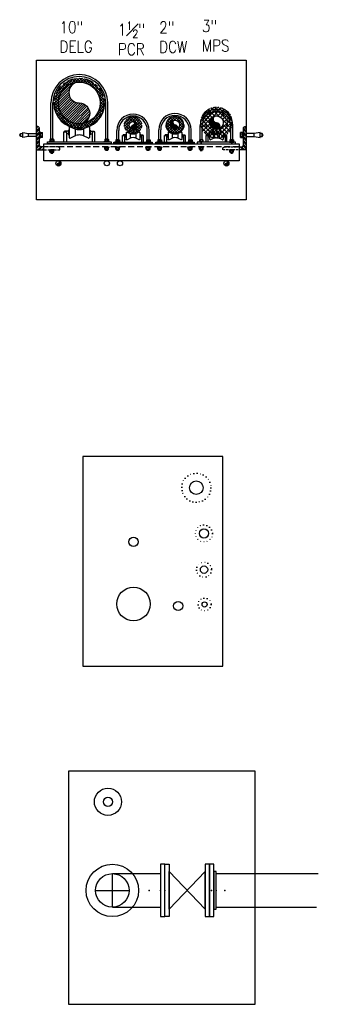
# Model space of a CAD drawing. Header units: inches. Extents: x 422 to 5092, y -346 to 887.
# Tile 2 of 12: x 422 to 499, y 409 to 662. Entities that reach past the tile are written whole.
import ezdxf

# ---------------------------------------------------------------- set-up
doc = ezdxf.new("R2010")
doc.units = ezdxf.units.IN
doc.header["$LTSCALE"] = 48
doc.header["$MEASUREMENT"] = 0
for name, pattern in [('DOY01.233700-H6-3-3 Vlt (After 95% submttl)$0$COLDW', [0.5625, 0.1875, -0.0625, 0.0625, -0.0625, 0.1875]), ('DOY01.233700-H6-3-3 Vlt (After 95% submttl)$0$DOTT1', [0.015625, 0, -0.015625]), ('DOY01.233700-H6-3-3 Vlt (After 95% submttl)$0$HIDDEN16', [0.023438, 0.015625, -0.007812]), ('DOY01.233700-H6-3-3 Vlt (After 95% submttl)$0$HIDDEN8', [0.046875, 0.03125, -0.015625])]:
    doc.linetypes.add(name, pattern=pattern)
for name, color, linetype in [('DOY01.233700-H6-3-3 Vlt (After 95% submttl)$0$INSULATION', 253, 'DOY01.233700-H6-3-3 Vlt (After 95% submttl)$0$DOTT1'), ('DOY01.233700-H6-3-3 Vlt (After 95% submttl)$0$mu-exst-text', 253, 'Continuous'), ('DOY01.233700-H6-3-3 Vlt (After 95% submttl)$0$MU-HDDN', 253, 'DOY01.233700-H6-3-3 Vlt (After 95% submttl)$0$HIDDEN16'), ('DOY01.233700-H6-3-3 Vlt (After 95% submttl)$0$MU-NEW-PIPE', 253, 'Continuous'), ('DOY01.233700-H6-3-3 Vlt (After 95% submttl)$0$MU-PIPE', 253, 'Continuous'), ('DOY01.233700-H6-3-3 Vlt (After 95% submttl)$0$MU-SPPT-PIPE', 253, 'Continuous'), ('DOY01.233700-H6-3-3 Vlt (After 95% submttl)$0$MU-UTIL', 253, 'Continuous'), ('DOY01.233700-H6-3-3 Vlt (After 95% submttl)$0$new pipe', 253, 'Continuous')]:
    doc.layers.add(name, color=color, linetype=linetype)
doc.styles.add('DOY01.233700-H6-3-3 Vlt (After 95% submttl)$0$Standard', font='romans.shx', dxfattribs={"width": 0.85})

# ---------------------------------------------------------------- blocks, each defined once
blk = doc.blocks.new('DOY01.233700-H6-3-3 Vlt (After 95% submttl)$0$4_6 pipe roll')
for p, q in [((-1.75, 2.92), (-1.75, 1.2)), ((-1.59, 3.04), (-0.75, 2.67)), ((-0.73, 2.63), (-0.73, 1.49)), ((0.73, 2.63), (0.73, 1.49)), ((1.59, 3.04), (0.75, 2.67)), ((1.75, 2.92), (1.75, 1.2)), ((-2.69, 2.15), (-2.22, 2.15)), ((-2.69, 0.47), (-2.69, 2.15)), ((-1.88, 2.3), (-2.55, 2.3)), ((-2.55, 2.19), (-2.55, 2.3)), ((-2.22, 2.15), (-2.22, 0.47)), ((-1.88, 1.83), (-2.22, 1.83)), ((-1.88, 2.44), (-1.88, 1.68)), ((-1.75, 2.49), (-1.83, 2.49)), ((-1.75, 1.64), (-1.83, 1.64)), ((-1.59, 1.08), (-0.75, 1.45)), ((1.59, 1.08), (0.75, 1.45)), ((1.75, 2.49), (1.83, 2.49)), ((1.75, 1.64), (1.83, 1.64)), ((1.88, 2.44), (1.88, 1.68)), ((1.88, 2.3), (2.55, 2.3)), ((1.88, 1.83), (2.22, 1.83)), ((2.22, 2.15), (2.22, 0.47)), ((2.69, 2.15), (2.22, 2.15)), ((2.55, 2.19), (2.55, 2.3)), ((2.69, 0.47), (2.69, 2.15))]:
    blk.add_line(p, q)
at = {"flags": 128}
blk.add_lwpolyline([(-4.94, 0.47), (-4.94, 0), (4.94, 0), (4.94, 0.47)], close=True, dxfattribs=at)
for centre, radius, start, end in [((-1.62, 2.92), 0.123, 75.2456, 180), ((-0.77, 2.63), 0.0411, 0, 65.3795), ((0.77, 2.63), 0.0411, 114.6205, 180), ((1.62, 2.92), 0.123, 0, 104.7544), ((-1.83, 2.44), 0.0411, 90, 180), ((-1.83, 1.68), 0.0411, 180, 270), ((-1.62, 1.2), 0.123, 180, 284.7544), ((-0.77, 1.49), 0.0411, 294.6205, 360), ((0.77, 1.49), 0.0411, 180, 245.3795), ((1.62, 1.2), 0.123, 255.2456, 0), ((1.83, 2.44), 0.0411, 0, 90), ((1.83, 1.68), 0.0411, 270, 0)]:
    blk.add_arc(centre, radius, start, end)
blk.add_ellipse((0, 2.65), major_axis=(-0.725, 0), ratio=0.213035, start_param=0, end_param=3.141593)
at = {"extrusion": (0, 0, -1)}
blk.add_ellipse((0, 1.47), major_axis=(-0.725, 0), ratio=0.213035, start_param=0, end_param=3.141593, dxfattribs=at)
at = {"color": 8}
for p in [(-3.94, 0.23), (3.94, 0.23)]:
    blk.add_point(p, dxfattribs=at)
blk = doc.blocks.new('DOY01.233700-H6-3-3 Vlt (After 95% submttl)$0$a_nut')
for p, q in [((0, 0.87), (0, -0.87)), ((0.78, 0.87), (0, 0.87)), ((0.78, 0.43), (0, 0.43)), ((0.88, -0.77), (0.88, 0.77)), ((0.78, -0.43), (0, -0.43)), ((0.78, -0.87), (0, -0.87))]:
    blk.add_line(p, q)
for centre, start, end in [((0.78, 0.77), 0, 90), ((0.78, 0.53), 270, 0), ((0.78, 0.34), 0, 90), ((0.78, -0.34), 270, 0), ((0.78, -0.53), 0, 90), ((0.78, -0.77), 270, 0)]:
    blk.add_arc(centre, 0.0938, start, end)
blk = doc.blocks.new('DOY01.233700-H6-3-3 Vlt (After 95% submttl)$0$a_wash')
blk.add_lwpolyline([(-0.177, -1), (0, -1), (0, 1), (-0.177, 1)], close=True)
blk = doc.blocks.new('DOY01.233700-H6-3-3 Vlt (After 95% submttl)$0$a_head')
for p, q in [((-0.69, 0.77), (-0.69, -0.77)), ((-0.59, 0.87), (0, 0.87)), ((-0.59, 0.43), (0, 0.43)), ((0, 0.87), (0, -0.87)), ((-0.59, -0.43), (0, -0.43)), ((0, -0.87), (-0.59, -0.87))]:
    blk.add_line(p, q)
for centre, start, end in [((-0.59, 0.77), 90, 180), ((-0.59, 0.53), 180, 270), ((-0.59, 0.34), 90, 180), ((-0.59, -0.34), 180, 270), ((-0.59, -0.53), 90, 180), ((-0.59, -0.77), 180, 270)]:
    blk.add_arc(centre, 0.0938, start, end)
blk = doc.blocks.new('DOY01.233700-H6-3-3 Vlt (After 95% submttl)$0$l4x4x1-2hddn')
h = blk.add_hatch()
h.set_pattern_fill('STEEL', color=253, scale=4, style=0)
h.set_pattern_definition([(45, (-63.09926, -231.9893), (-0.3535534, 0.3535534), []), (45, (-63.09926, -231.7393), (-0.3535534, 0.3535534), [])])
edge = h.paths.add_edge_path()
edge.add_line((1.25, 0), (1.25, 0.5))
edge.add_line((1.25, 0.5), (0.88, 0.5))
edge.add_arc((0.88, 0.88), 0.375, 180, 270, ccw=False)
edge.add_line((0.5, 0.88), (0.5, 3.75))
edge.add_arc((0.25, 3.75), 0.25, 0, 90)
edge.add_line((0.25, 4), (0, 4))
edge.add_line((0, 4), (0, 0))
edge.add_line((0, 0), (1.25, 0))
at = {"color": 11}
blk.add_lwpolyline([(1.25, 0.5), (0.88, 0.5, -0.414214), (0.5, 0.88), (0.5, 3.75, 0.414214), (0.25, 4), (0, 4), (0, 0), (1.25, 0)], format="xyb", dxfattribs=at)
at = {"color": 14, "linetype": 'DOY01.233700-H6-3-3 Vlt (After 95% submttl)$0$HIDDEN8', "ltscale": 0.25}
blk.add_lwpolyline([(1.37, 0), (4, 0), (4, 0.25, 0.414214), (3.75, 0.5), (1.37, 0.5)], format="xyb", dxfattribs=at)
blk = doc.blocks.new('DOY01.233700-H6-3-3 Vlt (After 95% submttl)$0$8blndflg')
blk.add_lwpolyline([(1.125, 6.75), (0, 6.75), (0, -6.75), (1.125, -6.75)], close=True)
at = {"color": 252}
for p in [(0, 0), (1.125, 0)]:
    blk.add_point(p, dxfattribs=at)
blk = doc.blocks.new('DOY01.233700-H6-3-3 Vlt (After 95% submttl)$0$8gate')
for points in [[(1.125, -6.75), (0, -6.75), (0, 6.75), (1.125, 6.75)], [(10.375, -6.75), (11.5, -6.75), (11.5, 6.75), (10.375, 6.75)], [(10.375, -4.84375), (10.375, 4.84375), (1.125, -4.84375), (1.125, 4.84375)]]:
    blk.add_lwpolyline(points, close=True)
for p in [(-4, 0), (0, 0), (11.5, 0), (15.5, 0)]:
    blk.add_point(p)
blk = doc.blocks.new('DOY01.233700-H6-3-3 Vlt (After 95% submttl)$0$8slonflg')
for points in [[(1.75, 6.75), (0.625, 6.75), (0.625, -6.75), (1.75, -6.75)], [(0, -4.84375), (0.625, -4.84375), (0.625, 4.84375), (0, 4.84375)]]:
    blk.add_lwpolyline(points, close=True)
at = {"color": 252}
for p in [(0, 0), (0, 0), (1.25, 0), (1.25, 0)]:
    blk.add_point(p, dxfattribs=at)
blk.add_point((1.75, 0))
blk = doc.blocks.new('DOY01.233700-H6-3-3 Vlt (After 95% submttl)')
at = {"layer": 'DOY01.233700-H6-3-3 Vlt (After 95% submttl)$0$MU-NEW-PIPE'}
h = blk.add_hatch(dxfattribs=at)
h.set_pattern_fill('ANSI37', color=253, scale=6, style=0)
h.set_pattern_definition([(45, (3835.0211, 635.1223), (-0.53033009, 0.53033009), []), (135, (3835.0211, 635.1223), (-0.53033009, -0.53033009), [])])
edge = h.paths.add_edge_path(flags=16)
edge.add_arc((472.79651194, 635.93016504), 1.75, 0, 360)
edge = h.paths.add_edge_path()
edge.add_arc((472.79651194, 635.93016504), 4, 0, 360)
h = blk.add_hatch(dxfattribs=at)
h.set_pattern_fill('ANSI37', color=253, scale=4, style=0)
h.set_pattern_definition([(135, (-2911.8553, 646.8499), (0.35355339, 0.35355339), []), (45, (-2911.8553, 646.8499), (0.35355339, -0.35355339), [])])
edge = h.paths.add_edge_path()
edge.add_arc((451.32794525, 635.26644572), 2.2, 180, 540, ccw=False)
edge = h.paths.add_edge_path(flags=16)
edge.add_arc((451.32794525, 635.26644572), 0.95, 180, 540, ccw=False)
h = blk.add_hatch(dxfattribs=at)
h.set_pattern_fill('_USER', color=252, scale=0.079167, angle=45, style=0, pattern_type=0)
h.set_pattern_definition([(135, (-2911.70439, 644.771805), (0.0559792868, 0.0559792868), [])])
edge = h.paths.add_edge_path()
edge.add_arc((451.32794525, 635.26644572), 0.95, 270, 450, ccw=False)
edge.add_arc((451.32794525, 634.79144572), 0.475, 90, 270, ccw=False)
edge.add_arc((451.32794525, 635.74144572), 0.475, 270.0000000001, 449.9999999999)
h = blk.add_hatch(dxfattribs=at)
h.set_pattern_fill('_USER', color=252, scale=0.145833, angle=45, style=0, pattern_type=0)
h.set_pattern_definition([(45, (3835.02107, 635.1223), (-0.103119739, 0.103119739), [])])
edge = h.paths.add_edge_path()
edge.add_arc((472.79651194, 635.93016504), 1.75, 90, 270)
edge.add_arc((472.79651194, 635.05516504), 0.875, 270, 450)
edge.add_arc((472.79651194, 636.80516504), 0.875, 90, 270, ccw=False)
h = blk.add_hatch(dxfattribs=at)
h.set_pattern_fill('_USER', color=251, scale=0.054792, angle=45, style=0, pattern_type=0)
h.set_pattern_definition([(135, (968.932684, 174.787043), (0.038743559, 0.038743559), [])])
edge = h.paths.add_edge_path()
edge.add_arc((432.11790811, 625.44938361), 0.6575, 270, 450, ccw=False)
edge.add_arc((432.11790811, 625.12063361), 0.32875, 90, 270, ccw=False)
edge.add_arc((432.11790811, 625.77813361), 0.32875, 270, 450)
h = blk.add_hatch(dxfattribs=at)
h.set_pattern_fill('_USER', color=251, scale=0.054792, angle=45, style=0, pattern_type=0)
h.set_pattern_definition([(135, (1012.162403, 174.789245), (0.038743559, 0.038743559), [])])
edge = h.paths.add_edge_path()
edge.add_arc((475.34762659, 625.45158575), 0.6575, 270, 450, ccw=False)
edge.add_arc((475.34762659, 625.12283575), 0.32875, 90, 270, ccw=False)
edge.add_arc((475.34762659, 625.78033575), 0.32875, 270, 450)
at = {"layer": 'DOY01.233700-H6-3-3 Vlt (After 95% submttl)$0$MU-PIPE'}
h = blk.add_hatch(dxfattribs=at)
h.set_pattern_fill('ANSI37', color=253, scale=4, style=0)
h.set_pattern_definition([(45, (-979.163, 0), (-0.35355339, 0.35355339), []), (135, (-979.163, 0), (-0.35355339, -0.35355339), [])])
edge = h.paths.add_edge_path(flags=16)
edge.add_arc((437.50128292, 640.98287905), 5.375, 0, 360)
edge = h.paths.add_edge_path()
edge.add_arc((437.50128292, 640.98287905), 6.375, 0, 360)
h = blk.add_hatch(dxfattribs=at)
h.set_pattern_fill('_USER', color=252, scale=0.447917, angle=45, style=0, pattern_type=0)
h.set_pattern_definition([(45, (-979.163, 0), (-0.31672491, 0.31672491), [])])
edge = h.paths.add_edge_path()
edge.add_arc((437.50128292, 640.98287905), 5.375, 90, 270)
edge.add_arc((437.50128292, 638.29537905), 2.6875, 270, 450)
edge.add_arc((437.50128292, 643.67037905), 2.6875, 90, 270, ccw=False)
h = blk.add_hatch(dxfattribs=at)
h.set_pattern_fill('ANSI37', color=253, scale=4, style=0)
h.set_pattern_definition([(45, (-60.44824, 177.8088), (-0.3535534, 0.3535534), []), (135, (-60.44824, 177.8088), (-0.3535534, -0.3535534), [])])
edge = h.paths.add_edge_path()
edge.add_arc((462.12987917, 635.39017016), 2.1875, 0, 360)
edge = h.paths.add_edge_path(flags=16)
edge.add_arc((462.12987917, 635.39017016), 1.1875, 0, 360)
h = blk.add_hatch(dxfattribs=at)
h.set_pattern_fill('_USER', color=252, scale=0.098958, angle=45, style=0, pattern_type=0)
h.set_pattern_definition([(45, (-60.44824, 177.80878), (-0.069974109, 0.069974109), [])])
edge = h.paths.add_edge_path()
edge.add_arc((462.12987917, 635.39017016), 1.1875, 90, 270)
edge.add_arc((462.12987917, 634.79642016), 0.59375, 270, 450)
edge.add_arc((462.12987917, 635.98392016), 0.59375, 90, 270, ccw=False)
at = {"color": 254}
for p, q in [((430.18878292, 631.64075577), (430.18878292, 640.98287905)), ((430.68878292, 631.64075577), (430.68878292, 640.98287905)), ((444.31378292, 631.64075577), (444.31378292, 640.98287905)), ((444.81378292, 631.64075577), (444.81378292, 640.98287905))]:
    blk.add_line(p, q, dxfattribs=at)
for p, q in [((447.14548233, 631.53530155), (447.14548233, 633.94139003)), ((447.64488089, 631.53530155), (447.64488089, 633.94139003)), ((455.01100962, 631.53530155), (455.01100962, 633.94139003)), ((455.51040818, 631.53530155), (455.51040818, 633.94139003)), ((457.94741625, 631.53530155), (457.94741625, 634.09965596)), ((458.44681481, 631.53530155), (458.44681481, 634.09965596)), ((465.81294354, 631.53530155), (465.81294354, 634.09965596)), ((466.3123421, 631.53530155), (466.3123421, 634.09965596)), ((468.61463796, 631.53530155), (468.61463796, 635.15038688)), ((469.11403652, 631.53530155), (469.11403652, 635.15038688)), ((476.48016525, 631.53530155), (476.48016525, 635.15038688)), ((476.97956381, 631.53530155), (476.97956381, 635.15038688)), ((422.35504477, 632.37094199), (422.35504477, 633.12094199)), ((430.99845192, 631.14931596), (429.87516094, 631.14931596)), ((429.87516094, 631.14931596), (429.87516094, 631.01676763)), ((429.87516094, 631.01676763), (430.99845192, 631.01676763)), ((429.95040716, 631.5881015), (429.95040716, 631.14931596)), ((429.95040716, 631.14931596), (430.92320569, 631.14931596)), ((430.87055143, 631.64075577), (430.00306143, 631.64075577)), ((430.15598368, 631.64075577), (430.71762917, 631.64075577)), ((430.1936068, 631.5881015), (430.1936068, 631.14931596)), ((430.68000606, 631.5881015), (430.68000606, 631.14931596)), ((430.92320569, 631.5881015), (430.92320569, 631.14931596)), ((430.99845192, 631.01676763), (430.99845192, 631.14931596)), ((443.99673215, 631.02536021), (443.99673215, 631.15790855)), ((443.99673215, 631.14931596), (445.12002313, 631.14931596)), ((445.12002313, 631.02536021), (443.99673215, 631.02536021)), ((444.07197838, 631.5881015), (444.07197838, 631.14931596)), ((445.04477691, 631.14931596), (444.07197838, 631.14931596)), ((444.12463264, 631.64075577), (444.99212264, 631.64075577)), ((444.83920039, 631.64075577), (444.2775549, 631.64075577)), ((444.31517801, 631.5881015), (444.31517801, 631.14931596)), ((444.80157727, 631.5881015), (444.80157727, 631.14931596)), ((445.04477691, 631.5881015), (445.04477691, 631.14931596)), ((445.12002313, 631.15790855), (445.12002313, 631.02536021)), ((446.83353612, 631.04386175), (447.9568271, 631.04386175)), ((446.83353612, 630.91131341), (446.83353612, 631.04386175)), ((446.90878234, 631.48264729), (446.90878234, 631.04386175)), ((447.88158087, 631.04386175), (446.90878234, 631.04386175)), ((446.96143661, 631.53530155), (447.82892661, 631.53530155)), ((447.67600435, 631.53530155), (447.11435886, 631.53530155)), ((447.15198198, 631.48264729), (447.15198198, 631.04386175)), ((447.63838124, 631.48264729), (447.63838124, 631.04386175)), ((447.88158087, 631.48264729), (447.88158087, 631.04386175)), ((447.9568271, 631.04386175), (447.9568271, 630.91131341)), ((455.82235439, 631.04386175), (454.69906341, 631.04386175)), ((454.69906341, 631.04386175), (454.69906341, 630.91131341)), ((455.82235439, 630.91131341), (455.82235439, 631.04386175)), ((457.63547004, 631.04386175), (458.75876102, 631.04386175)), ((457.63547004, 630.91131341), (457.63547004, 631.04386175)), ((457.71071627, 631.48264729), (457.71071627, 631.04386175)), ((458.68351479, 631.04386175), (457.71071627, 631.04386175)), ((457.76337053, 631.53530155), (458.63086053, 631.53530155)), ((458.47793827, 631.53530155), (457.91629278, 631.53530155)), ((457.9539159, 631.48264729), (457.9539159, 631.04386175)), ((458.44031516, 631.48264729), (458.44031516, 631.04386175)), ((458.68351479, 631.48264729), (458.68351479, 631.04386175)), ((458.75876102, 631.04386175), (458.75876102, 630.91131341)), ((466.62428831, 631.04386175), (465.50099733, 631.04386175)), ((465.50099733, 631.04386175), (465.50099733, 630.91131341)), ((466.62428831, 630.91131341), (466.62428831, 631.04386175)), ((468.30269175, 631.04386175), (469.42598273, 631.04386175)), ((468.30269175, 630.91131341), (468.30269175, 631.04386175)), ((469.42598273, 631.04386175), (469.42598273, 630.91131341)), ((477.29151002, 631.04386175), (476.16821904, 631.04386175)), ((476.16821904, 631.04386175), (476.16821904, 630.91131341)), ((476.24346526, 631.48264729), (476.24346526, 631.04386175)), ((476.24346526, 631.04386175), (477.21626379, 631.04386175)), ((477.16360953, 631.53530155), (476.29611953, 631.53530155)), ((476.44904178, 631.53530155), (477.01068727, 631.53530155)), ((476.4866649, 631.48264729), (476.4866649, 631.04386175)), ((476.97306416, 631.48264729), (476.97306416, 631.04386175)), ((477.21626379, 631.48264729), (477.21626379, 631.04386175)), ((477.29151002, 630.91131341), (477.29151002, 631.04386175)), ((484.60504477, 632.37094199), (484.60504477, 633.12094199)), ((447.9568271, 630.91131341), (446.83353612, 630.91131341)), ((454.69906341, 630.91131341), (455.82235439, 630.91131341)), ((458.75876102, 630.91131341), (457.63547004, 630.91131341)), ((465.50099733, 630.91131341), (466.62428831, 630.91131341)), ((469.42598273, 630.91131341), (468.30269175, 630.91131341)), ((476.16821904, 630.91131341), (477.29151002, 630.91131341)), ((438.45395837, 550.02440639), (438.45395837, 496.02440639)), ((474.45395837, 496.02440639), (474.45395837, 550.02440639)), ((438.45395837, 496.02440639), (474.45395837, 496.02440639))]:
    blk.add_line(p, q)
at = {"color": 12, "linetype": 'DOY01.233700-H6-3-3 Vlt (After 95% submttl)$0$HIDDEN8'}
blk.add_line((478.60504477, 629.65525851), (428.35504477, 629.65525851), dxfattribs=at)
for points in [[(422.91754477, 632.37094199), (422.35504477, 632.37094199), (422.16754477, 632.74594199), (422.35504477, 633.12094199), (422.91754477, 633.12094199)], [(424.41754477, 632.37094199), (422.94033314, 632.11046972), (422.94033314, 633.38141426), (424.41754477, 633.12094199)], [(482.54254477, 632.37094199), (484.0197564, 632.11046972), (484.0197564, 633.38141426), (482.54254477, 633.12094199)], [(484.04254477, 632.37094199), (484.60504477, 632.37094199), (484.79254477, 632.74594199), (484.60504477, 633.12094199), (484.04254477, 633.12094199)]]:
    blk.add_lwpolyline(points)
for points in [[(426.48004477, 632.37094199), (424.41754477, 632.37094199), (424.41754477, 633.12094199), (426.48004477, 633.12094199)], [(480.48004477, 632.37094199), (482.54254477, 632.37094199), (482.54254477, 633.12094199), (480.48004477, 633.12094199)], [(438.45395837, 496.02440639), (474.45395837, 496.02440639), (474.45395837, 550.02440639), (438.45395837, 550.02440639)]]:
    blk.add_lwpolyline(points, close=True)
at = {"color": 11}
blk.add_lwpolyline([(478.60504477, 626.11525851), (428.35504477, 626.11525851), (428.35504477, 630.44425851), (478.60504477, 630.44425851)], close=True, dxfattribs=at)
for centre, radius in [((451.45395837, 528.02440639), 1.1875), ((451.45395837, 512.02440639), 4.3125), ((462.95395837, 511.52440639), 1.1875)]:
    blk.add_circle(centre, radius)
for centre, radius, start, end in [((472.79710088, 635.15038688), 4.18246292, 0, 180), ((472.79710088, 635.15038688), 3.68306437, 0, 180), ((451.32794525, 633.94139003), 4.18246292, 0, 180), ((451.32794525, 633.94139003), 3.68306437, 0, 180), ((462.12987917, 634.09965596), 4.18246292, 0, 180), ((462.12987917, 634.09965596), 3.68306437, 0, 180), ((430.00306143, 631.5881015), 0.05265426, 90, 180), ((430.14095253, 631.5881015), 0.05265426, 0, 90), ((430.24626106, 631.5881015), 0.05265426, 90, 180), ((430.6273518, 631.5881015), 0.05265426, 0, 90), ((430.73266033, 631.5881015), 0.05265426, 90, 180), ((430.87055143, 631.5881015), 0.05265426, 0, 90), ((444.12463264, 631.5881015), 0.05265426, 90, 180), ((444.26252375, 631.5881015), 0.05265426, 0, 90), ((444.36783228, 631.5881015), 0.05265426, 90, 180), ((444.74892301, 631.5881015), 0.05265426, 0, 90), ((444.85423154, 631.5881015), 0.05265426, 90, 180), ((444.99212264, 631.5881015), 0.05265426, 0, 90), ((446.96143661, 631.48264729), 0.05265426, 90, 180), ((447.09932771, 631.48264729), 0.05265426, 0, 90), ((447.20463624, 631.48264729), 0.05265426, 90, 180), ((447.58572698, 631.48264729), 0.05265426, 0, 90), ((447.69103551, 631.48264729), 0.05265426, 90, 180), ((447.82892661, 631.48264729), 0.05265426, 0, 90), ((457.76337053, 631.48264729), 0.05265426, 90, 180), ((457.90126163, 631.48264729), 0.05265426, 0, 90), ((458.00657016, 631.48264729), 0.05265426, 90, 180), ((458.3876609, 631.48264729), 0.05265426, 0, 90), ((458.49296943, 631.48264729), 0.05265426, 90, 180), ((458.63086053, 631.48264729), 0.05265426, 0, 90), ((476.29611953, 631.48264729), 0.05265426, 90, 180), ((476.43401063, 631.48264729), 0.05265426, 0, 90), ((476.53931916, 631.48264729), 0.05265426, 90, 180), ((476.92040989, 631.48264729), 0.05265426, 0, 90), ((477.02571842, 631.48264729), 0.05265426, 90, 180), ((477.16360953, 631.48264729), 0.05265426, 0, 90)]:
    blk.add_arc(centre, radius, start, end)
at = {"layer": 'DOY01.233700-H6-3-3 Vlt (After 95% submttl)$0$INSULATION'}
for centre, radius in [((467.61692983, 541.96505356), 3.75), ((469.58866442, 530.18719927), 2.1875), ((469.60587145, 520.87294959), 1.95), ((469.75003001, 511.9097447), 1.6575)]:
    blk.add_circle(centre, radius, dxfattribs=at)
at = {"layer": 'DOY01.233700-H6-3-3 Vlt (After 95% submttl)$0$MU-HDDN', "ltscale": 0.25}
for p, q in [((429.87516094, 628.90525851), (429.87516094, 628.77271018)), ((430.99845192, 628.90525851), (429.87516094, 628.90525851)), ((429.87516094, 628.77271018), (430.99845192, 628.77271018)), ((430.92320569, 628.77271018), (429.95040716, 628.77271018)), ((429.95040716, 628.33392464), (429.95040716, 628.77271018)), ((430.1936068, 628.33392464), (430.1936068, 628.77271018)), ((430.99845192, 628.90525851), (430.20570142, 628.90525851)), ((430.68000606, 628.33392464), (430.68000606, 628.77271018)), ((430.92320569, 628.33392464), (430.92320569, 628.77271018)), ((430.99845192, 628.77271018), (430.99845192, 628.90525851)), ((443.99673215, 629.52271018), (443.99673215, 629.65525851)), ((443.99673215, 629.65525851), (445.12002313, 629.65525851)), ((443.99673215, 629.65525851), (444.78948265, 629.65525851)), ((445.12002313, 629.52271018), (443.99673215, 629.52271018)), ((444.07197838, 629.52271018), (445.04477691, 629.52271018)), ((444.07197838, 629.08392464), (444.07197838, 629.52271018)), ((444.99212264, 629.03127037), (444.12463264, 629.03127037)), ((444.2775549, 629.03127037), (444.83920039, 629.03127037)), ((444.30876731, 628.78555047), (444.30876731, 629.03127037)), ((444.80798798, 628.78555047), (444.30876731, 628.78555047)), ((444.31517801, 629.08392464), (444.31517801, 629.52271018)), ((444.80157727, 629.08392464), (444.80157727, 629.52271018)), ((444.80798798, 629.03127037), (444.80798798, 628.78555047)), ((445.04477691, 629.08392464), (445.04477691, 629.52271018)), ((445.12002313, 629.65525851), (445.12002313, 629.52271018)), ((446.83353612, 629.52271018), (446.83353612, 629.65525851)), ((446.83353612, 629.65525851), (447.9568271, 629.65525851)), ((446.83353612, 629.65525851), (447.62628662, 629.65525851)), ((447.9568271, 629.52271018), (446.83353612, 629.52271018)), ((446.90878234, 629.52271018), (447.88158087, 629.52271018)), ((446.90878234, 629.08392464), (446.90878234, 629.52271018)), ((447.82892661, 629.03127037), (446.96143661, 629.03127037)), ((447.14557127, 628.78555047), (447.14557127, 629.03127037)), ((447.64479194, 628.78555047), (447.14557127, 628.78555047)), ((447.15198198, 629.08392464), (447.15198198, 629.52271018)), ((447.63838124, 629.08392464), (447.63838124, 629.52271018)), ((447.64479194, 629.03127037), (447.64479194, 628.78555047)), ((447.88158087, 629.08392464), (447.88158087, 629.52271018)), ((447.9568271, 629.65525851), (447.9568271, 629.52271018)), ((454.66763006, 629.52271018), (454.66763006, 629.65525851)), ((454.66763006, 629.65525851), (455.79092105, 629.65525851)), ((454.66763006, 629.65525851), (455.46038056, 629.65525851)), ((455.79092105, 629.52271018), (454.66763006, 629.52271018)), ((454.74287629, 629.52271018), (455.71567482, 629.52271018)), ((454.74287629, 629.08392464), (454.74287629, 629.52271018)), ((455.66302055, 629.03127037), (454.79553056, 629.03127037)), ((454.94845281, 629.03127037), (455.5100983, 629.03127037)), ((454.97966522, 628.78555047), (454.97966522, 629.03127037)), ((455.47888589, 628.78555047), (454.97966522, 628.78555047)), ((454.98607592, 629.08392464), (454.98607592, 629.52271018)), ((455.47247519, 629.08392464), (455.47247519, 629.52271018)), ((455.47888589, 629.03127037), (455.47888589, 628.78555047)), ((455.71567482, 629.08392464), (455.71567482, 629.52271018)), ((455.79092105, 629.65525851), (455.79092105, 629.52271018)), ((457.63547004, 629.52271018), (457.63547004, 629.65525851)), ((457.63547004, 629.65525851), (458.75876102, 629.65525851)), ((457.63547004, 629.65525851), (458.42822054, 629.65525851)), ((458.75876102, 629.52271018), (457.63547004, 629.52271018)), ((457.71071627, 629.52271018), (458.68351479, 629.52271018)), ((457.71071627, 629.08392464), (457.71071627, 629.52271018)), ((458.63086053, 629.03127037), (457.76337053, 629.03127037)), ((457.94750519, 628.78555047), (457.94750519, 629.03127037)), ((458.44672586, 628.78555047), (457.94750519, 628.78555047)), ((457.9539159, 629.08392464), (457.9539159, 629.52271018)), ((458.44031516, 629.08392464), (458.44031516, 629.52271018)), ((458.44672586, 629.03127037), (458.44672586, 628.78555047)), ((458.68351479, 629.08392464), (458.68351479, 629.52271018)), ((458.75876102, 629.65525851), (458.75876102, 629.52271018)), ((465.46956398, 629.52271018), (465.46956398, 629.65525851)), ((465.46956398, 629.65525851), (466.59285497, 629.65525851)), ((465.46956398, 629.65525851), (466.26231448, 629.65525851)), ((466.59285497, 629.52271018), (465.46956398, 629.52271018)), ((465.54481021, 629.52271018), (466.51760874, 629.52271018)), ((465.54481021, 629.08392464), (465.54481021, 629.52271018)), ((466.46495448, 629.03127037), (465.59746448, 629.03127037)), ((465.75038673, 629.03127037), (466.31203222, 629.03127037)), ((465.78159914, 628.78555047), (465.78159914, 629.03127037)), ((466.28081981, 628.78555047), (465.78159914, 628.78555047)), ((465.78800984, 629.08392464), (465.78800984, 629.52271018)), ((466.27440911, 629.08392464), (466.27440911, 629.52271018)), ((466.28081981, 629.03127037), (466.28081981, 628.78555047)), ((466.51760874, 629.08392464), (466.51760874, 629.52271018)), ((466.59285497, 629.65525851), (466.59285497, 629.52271018)), ((468.33412509, 629.65525851), (468.33412509, 629.52271018)), ((469.45741607, 629.65525851), (468.33412509, 629.65525851)), ((468.33412509, 629.52271018), (469.45741607, 629.52271018)), ((469.38216984, 629.52271018), (468.40937132, 629.52271018)), ((468.40937132, 629.08392464), (468.40937132, 629.52271018)), ((468.46202558, 629.03127037), (469.32951558, 629.03127037)), ((469.17659333, 629.03127037), (468.61494783, 629.03127037)), ((468.64616024, 629.03127037), (468.64616024, 628.78555047)), ((468.64616024, 628.78555047), (469.14538092, 628.78555047)), ((468.65257095, 629.08392464), (468.65257095, 629.52271018)), ((469.45741607, 629.65525851), (468.66466557, 629.65525851)), ((469.13897021, 629.08392464), (469.13897021, 629.52271018)), ((469.14538092, 628.78555047), (469.14538092, 629.03127037)), ((469.38216984, 629.08392464), (469.38216984, 629.52271018)), ((469.45741607, 629.52271018), (469.45741607, 629.65525851)), ((476.16821904, 628.90525851), (476.16821904, 628.77271018)), ((477.29151002, 628.90525851), (476.16821904, 628.90525851)), ((476.16821904, 628.77271018), (477.29151002, 628.77271018)), ((477.21626379, 628.77271018), (476.24346526, 628.77271018)), ((476.24346526, 628.33392464), (476.24346526, 628.77271018)), ((476.4866649, 628.33392464), (476.4866649, 628.77271018)), ((477.29151002, 628.90525851), (476.49875952, 628.90525851)), ((476.97306416, 628.33392464), (476.97306416, 628.77271018)), ((477.21626379, 628.33392464), (477.21626379, 628.77271018)), ((477.29151002, 628.77271018), (477.29151002, 628.90525851)), ((430.00306143, 628.28127037), (430.87055143, 628.28127037)), ((430.71762917, 628.28127037), (430.15598368, 628.28127037)), ((430.18719609, 628.28127037), (430.18719609, 628.03555047)), ((430.18719609, 628.03555047), (430.68641676, 628.03555047)), ((430.68641676, 628.03555047), (430.68641676, 628.28127037)), ((476.29611953, 628.28127037), (477.16360953, 628.28127037)), ((476.48025419, 628.28127037), (476.48025419, 628.03555047)), ((476.48025419, 628.03555047), (476.97947486, 628.03555047)), ((476.97947486, 628.03555047), (476.97947486, 628.28127037))]:
    blk.add_line(p, q, dxfattribs=at)
for centre, start, end in [((444.12463264, 629.08392464), 180, 270), ((444.26252375, 629.08392464), 270, 0), ((444.36783228, 629.08392464), 180, 270), ((444.74892301, 629.08392464), 270, 0), ((444.85423154, 629.08392464), 180, 270), ((444.99212264, 629.08392464), 270, 0), ((446.96143661, 629.08392464), 180, 270), ((447.09932771, 629.08392464), 270, 0), ((447.20463624, 629.08392464), 180, 270), ((447.58572698, 629.08392464), 270, 0), ((447.69103551, 629.08392464), 180, 270), ((447.82892661, 629.08392464), 270, 0), ((454.79553056, 629.08392464), 180, 270), ((454.93342166, 629.08392464), 270, 0), ((455.03873019, 629.08392464), 180, 270), ((455.41982092, 629.08392464), 270, 0), ((455.52512945, 629.08392464), 180, 270), ((455.66302055, 629.08392464), 270, 0), ((457.76337053, 629.08392464), 180, 270), ((457.90126163, 629.08392464), 270, 0), ((458.00657016, 629.08392464), 180, 270), ((458.3876609, 629.08392464), 270, 0), ((458.49296943, 629.08392464), 180, 270), ((458.63086053, 629.08392464), 270, 0), ((465.59746448, 629.08392464), 180, 270), ((465.73535558, 629.08392464), 270, 0), ((465.84066411, 629.08392464), 180, 270), ((466.22175484, 629.08392464), 270, 0), ((466.32706337, 629.08392464), 180, 270), ((466.46495448, 629.08392464), 270, 0), ((468.46202558, 629.08392464), 180, 270), ((468.59991668, 629.08392464), 270, 0), ((468.70522521, 629.08392464), 180, 270), ((469.08631595, 629.08392464), 270, 0), ((469.19162448, 629.08392464), 180, 270), ((469.32951558, 629.08392464), 270, 0), ((430.00306143, 628.33392464), 180, 270), ((430.14095253, 628.33392464), 270, 0), ((430.24626106, 628.33392464), 180, 270), ((430.6273518, 628.33392464), 270, 0), ((430.73266033, 628.33392464), 180, 270), ((430.87055143, 628.33392464), 270, 0), ((476.29611953, 628.33392464), 180, 270), ((476.43401063, 628.33392464), 270, 0), ((476.53931916, 628.33392464), 180, 270), ((476.92040989, 628.33392464), 270, 0), ((477.02571842, 628.33392464), 180, 270), ((477.16360953, 628.33392464), 270, 0)]:
    blk.add_arc(centre, 0.05265426, start, end, dxfattribs=at)
at = {"layer": 'DOY01.233700-H6-3-3 Vlt (After 95% submttl)$0$MU-NEW-PIPE'}
for points in [[(451.32794525, 636.21644572, -1), (451.32794525, 635.26644572, 1), (451.32794525, 634.31644572, 1)], [(472.79651194, 637.68016504, 1), (472.79651194, 635.93016504, -1), (472.79651194, 634.18016504, -1)], [(432.11790811, 626.10688361, -1), (432.11790811, 625.44938361, 1), (432.11790811, 624.79188361, 1)], [(475.34762659, 626.10908575, -1), (475.34762659, 625.45158575, 1), (475.34762659, 624.79408575, 1)]]:
    blk.add_lwpolyline(points, format="xyb", dxfattribs=at)
at = {"layer": 'DOY01.233700-H6-3-3 Vlt (After 95% submttl)$0$MU-NEW-PIPE', "color": 254, "linetype": 'DOY01.233700-H6-3-3 Vlt (After 95% submttl)$0$COLDW', "ltscale": 0.1}
for centre, radius in [((472.79651194, 635.93016504), 4), ((472.79651194, 635.93016504), 2.75), ((451.32794525, 635.26644572), 2.2)]:
    blk.add_circle(centre, radius, dxfattribs=at)
at = {"layer": 'DOY01.233700-H6-3-3 Vlt (After 95% submttl)$0$MU-NEW-PIPE'}
for centre, radius in [((451.32794525, 635.26644572), 0.95), ((472.79651194, 635.93016504), 1.75), ((432.11790811, 625.44938361), 0.6575), ((444.59808458, 625.47298823), 0.6575), ((447.97971252, 625.47298823), 0.6575), ((475.34762659, 625.45158575), 0.6575)]:
    blk.add_circle(centre, radius, dxfattribs=at)
at = {"layer": 'DOY01.233700-H6-3-3 Vlt (After 95% submttl)$0$MU-PIPE', "color": 253}
for p, q in [((430.93878292, 640.98287905), (431.12628292, 640.98287905)), ((443.87628292, 640.98287905), (444.06378292, 640.98287905)), ((459.75487917, 635.39017016), (459.94237917, 635.39017016)), ((464.31737917, 635.39017016), (464.50487917, 635.39017016))]:
    blk.add_line(p, q, dxfattribs=at)
at = {"layer": 'DOY01.233700-H6-3-3 Vlt (After 95% submttl)$0$MU-PIPE'}
for p, q in [((450.74955747, 634.51425048), (450.13686346, 633.45303332)), ((450.80920746, 634.47193882), (450.19992244, 633.41662621)), ((451.29170624, 634.31828074), (451.29170624, 633.09539263)), ((451.36418427, 634.31828074), (451.36418427, 633.09539263)), ((451.84668304, 634.47193882), (452.45596807, 633.41662621)), ((451.90633303, 634.51425048), (452.51902704, 633.45303332)), ((472.10507628, 634.32255292), (471.60601909, 633.45816051)), ((472.17320723, 634.29493073), (471.66907807, 633.4217534)), ((472.76086187, 634.1805282), (472.76086187, 633.10051982)), ((472.8333399, 634.18055259), (472.8333399, 633.10051982)), ((473.42078192, 634.29529899), (473.9251237, 633.4217534)), ((473.48889103, 634.32295901), (473.98818267, 633.45816051))]:
    blk.add_line(p, q, dxfattribs=at)
for points in [[(437.50128292, 646.35787905, 1), (437.50128292, 640.98287905, -1), (437.50128292, 635.60787905, -1)], [(462.12987917, 636.57767016, 1), (462.12987917, 635.39017016, -1), (462.12987917, 634.20267016, -1)]]:
    blk.add_lwpolyline(points, format="xyb", dxfattribs=at)
at = {"layer": 'DOY01.233700-H6-3-3 Vlt (After 95% submttl)$0$MU-PIPE', "color": 253, "linetype": 'DOY01.233700-H6-3-3 Vlt (After 95% submttl)$0$COLDW', "ltscale": 0.25}
blk.add_circle((437.50128292, 640.98287905), 6.375, dxfattribs=at)
at = {"layer": 'DOY01.233700-H6-3-3 Vlt (After 95% submttl)$0$MU-PIPE'}
for centre, radius in [((437.50128292, 640.98287905), 5.375), ((451.32794525, 635.26644572), 0.94885726), ((462.12987917, 635.39017016), 1.1875)]:
    blk.add_circle(centre, radius, dxfattribs=at)
at = {"layer": 'DOY01.233700-H6-3-3 Vlt (After 95% submttl)$0$MU-PIPE', "color": 253}
blk.add_circle((462.12987917, 635.39017016), 2.1875, dxfattribs=at)
at = {"layer": 'DOY01.233700-H6-3-3 Vlt (After 95% submttl)$0$MU-PIPE', "color": 254}
for radius in [7.3125, 6.8125]:
    blk.add_arc((437.50128292, 640.98287905), radius, 0, 180, dxfattribs=at)
at = {"layer": 'DOY01.233700-H6-3-3 Vlt (After 95% submttl)$0$MU-PIPE', "color": 253}
for centre, radius in [((437.50128292, 640.98287905), 6.5625), ((462.12987917, 635.39017016), 2.375)]:
    blk.add_arc(centre, radius, 180, 0, dxfattribs=at)
at = {"layer": 'DOY01.233700-H6-3-3 Vlt (After 95% submttl)$0$MU-PIPE'}
for centre, radius, start, end in [((450.23145193, 633.39842265), 0.10922135, 150, 242.6251525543), ((451.32794525, 635.5160475), 2.4938875, 242.6251525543, 297.3748474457), ((450.23145193, 633.39842265), 0.03640712, 150, 242.6251525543), ((451.32794525, 635.5160475), 2.42092612, 242.6251525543, 297.3748474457), ((452.42443858, 633.39842265), 0.03640712, 297.3748474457, 30), ((452.42443858, 633.39842265), 0.10922135, 297.3748474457, 30), ((471.70060755, 633.40354984), 0.10922135, 150, 242.6251525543), ((472.79710088, 635.52117469), 2.4938875, 242.6251525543, 297.3748474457), ((471.70060755, 633.40354984), 0.03640712, 150, 242.6251525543), ((472.79710088, 635.52117469), 2.42092612, 242.6251525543, 297.3748474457), ((473.89359421, 633.40354984), 0.03640712, 297.3748474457, 30), ((473.89359421, 633.40354984), 0.10922135, 297.3748474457, 30)]:
    blk.add_arc(centre, radius, start, end, dxfattribs=at)
at = {"layer": 'DOY01.233700-H6-3-3 Vlt (After 95% submttl)$0$MU-SPPT-PIPE', "color": 254}
for p, q in [((434.71402204, 633.73766959), (433.71232325, 633.73766959)), ((433.71232325, 633.58146868), (433.71232325, 633.73766959)), ((434.71402204, 633.95332268), (434.71402204, 632.82107665)), ((434.90550002, 634.01440092), (434.77510028, 634.01440092)), ((434.90550002, 634.66652164), (434.90550002, 632.10787768)), ((435.13540012, 634.8437145), (436.38770122, 634.29110159)), ((436.42333394, 634.23557613), (436.42333394, 632.53693123)), ((438.57814783, 634.23557613), (438.57814783, 632.53693123)), ((439.86608165, 634.8437145), (438.61378055, 634.29110159)), ((440.09598175, 634.66652164), (440.09598175, 632.10787768)), ((440.09598175, 634.01440092), (440.22638149, 634.01440092)), ((440.28745973, 633.95332268), (440.28745973, 632.82107665)), ((440.28745973, 633.73766959), (441.28915852, 633.73766959)), ((441.28915852, 633.58146868), (441.28915852, 633.73766959)), ((433.50797445, 631.01676763), (433.50797445, 633.52256107)), ((433.50797445, 633.52256107), (434.2027045, 633.52256107)), ((434.2027045, 633.52256107), (434.2027045, 631.01676763)), ((434.71402204, 633.03672974), (434.2027045, 633.03672974)), ((434.90550002, 632.77042536), (434.77510028, 632.77042536)), ((435.13540012, 631.94111178), (436.38770122, 632.49372469)), ((439.86608165, 631.94111178), (438.61378055, 632.49372469)), ((440.09598175, 632.77042536), (440.22638149, 632.77042536)), ((440.28745973, 633.03672974), (440.79877727, 633.03672974)), ((441.49350732, 633.52256107), (440.79877727, 633.52256107)), ((440.79877727, 633.52256107), (440.79877727, 631.01676763)), ((441.49350732, 631.01676763), (441.49350732, 633.52256107))]:
    blk.add_line(p, q, dxfattribs=at)
at = {"layer": 'DOY01.233700-H6-3-3 Vlt (After 95% submttl)$0$MU-SPPT-PIPE', "color": 254, "flags": 128}
blk.add_lwpolyline([(445.69427212, 630.44425851), (429.3133717, 630.44425851), (429.3133717, 631.01676763), (445.69427212, 631.01676763), (445.69427212, 630.44425851)], dxfattribs=at)
at = {"layer": 'DOY01.233700-H6-3-3 Vlt (After 95% submttl)$0$MU-SPPT-PIPE', "color": 254}
for centre, radius, start, end in [((434.77510028, 633.95332268), 0.06107824, 90, 180), ((435.08873475, 634.66652164), 0.18323473, 75.2456488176, 180), ((436.3622557, 634.23557613), 0.06107824, 0, 65.3795432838), ((438.63922607, 634.23557613), 0.06107824, 114.6204567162, 180), ((439.91274702, 634.66652164), 0.18323473, 0, 104.7543511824), ((440.22638149, 633.95332268), 0.06107824, 0, 90), ((434.77510028, 632.82107665), 0.06107824, 180, 270), ((435.08873475, 632.11830464), 0.18323473, 180, 284.7543511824), ((436.3622557, 632.54925015), 0.06107824, 294.6204567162, 0), ((438.63922607, 632.54925015), 0.06107824, 180, 245.3795432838), ((439.91274702, 632.11830464), 0.18323473, 255.2456488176, 0), ((440.22638149, 632.82107665), 0.06107824, 270, 0)]:
    blk.add_arc(centre, radius, start, end, dxfattribs=at)
at = {"layer": 'DOY01.233700-H6-3-3 Vlt (After 95% submttl)$0$MU-SPPT-PIPE', "color": 254, "extrusion": (0, 0, -1)}
blk.add_ellipse((437.50074088, 634.26632175), major_axis=(-1.07740695, 0), ratio=0.213034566, start_param=3.1415926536, end_param=6.2831853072, dxfattribs=at)
at = {"layer": 'DOY01.233700-H6-3-3 Vlt (After 95% submttl)$0$MU-SPPT-PIPE', "color": 254}
blk.add_ellipse((437.50074088, 632.51661256), major_axis=(-1.07740695, 0), ratio=0.213034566, start_param=3.1415926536, end_param=6.2831853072, dxfattribs=at)
at = {"layer": 'DOY01.233700-H6-3-3 Vlt (After 95% submttl)$0$MU-UTIL', "color": 254}
for p, q in [((446.0093098, 433.9925), (446.0093098, 442.6325)), ((441.6893098, 438.3125), (450.3293098, 438.3125))]:
    blk.add_line(p, q, dxfattribs=at)
at = {"layer": 'DOY01.233700-H6-3-3 Vlt (After 95% submttl)$0$MU-UTIL'}
for p, q in [((446.0093098, 442.625), (458.37241112, 442.625)), ((472.74741112, 442.625), (499.0093098, 442.625)), ((446.0093098, 434), (458.37241112, 434)), ((472.74741112, 434), (498.5093098, 434))]:
    blk.add_line(p, q, dxfattribs=at)
for points in [[(480.48004477, 616.02383537), (426.48004477, 616.02383537), (426.48004477, 652.02383537), (480.48004477, 652.02383537)], [(434.7433531, 409), (482.7433531, 409), (482.7433531, 469), (434.7433531, 469)]]:
    blk.add_lwpolyline(points, close=True, dxfattribs=at)
for centre, radius in [((444.88012362, 461.12056252), 3.5), ((444.88012362, 461.12056252), 1.1875), ((446.0093098, 438.3125), 6.75), ((446.0093098, 438.3125), 4.3125)]:
    blk.add_circle(centre, radius, dxfattribs=at)
at = {"layer": 'DOY01.233700-H6-3-3 Vlt (After 95% submttl)$0$new pipe'}
for centre, radius in [((467.61692983, 541.96505356), 1.75), ((469.58866442, 530.18719927), 1.1875), ((469.60587145, 520.87294959), 0.95), ((469.75003001, 511.9097447), 0.6575)]:
    blk.add_circle(centre, radius, dxfattribs=at)
for name, p, xscale, yscale, zscale in [('DOY01.233700-H6-3-3 Vlt (After 95% submttl)$0$l4x4x1-2hddn', (426.48004477, 628.90525851), 1.5, 1.5, 1.5), ('DOY01.233700-H6-3-3 Vlt (After 95% submttl)$0$l4x4x1-2hddn', (480.48004477, 628.90525851), -1.5, 1.5, 1.5), ('DOY01.233700-H6-3-3 Vlt (After 95% submttl)$0$4_6 pipe roll', (451.32794525, 630.44425851), -0.9987971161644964, 0.9987971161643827, 0.998797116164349), ('DOY01.233700-H6-3-3 Vlt (After 95% submttl)$0$4_6 pipe roll', (462.12987917, 630.44425851), -0.9987971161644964, 0.9987971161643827, 0.998797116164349), ('DOY01.233700-H6-3-3 Vlt (After 95% submttl)$0$4_6 pipe roll', (472.79710088, 630.44425851), 0.9987971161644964, 0.9987971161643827, 0.998797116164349)]:
    blk.add_blockref(name, p, dxfattribs=dict(xscale=xscale, yscale=yscale, zscale=zscale))
for name, p, xscale, yscale, zscale, rotation in [('DOY01.233700-H6-3-3 Vlt (After 95% submttl)$0$a_wash', (427.23004477, 632.74594199), 1.5, 0.75, 1.5, 180), ('DOY01.233700-H6-3-3 Vlt (After 95% submttl)$0$a_head', (427.49554477, 632.74594199), 0.75, 0.75, 0.75, 180), ('DOY01.233700-H6-3-3 Vlt (After 95% submttl)$0$a_nut', (455.26095654, 631.04386175), -0.5310664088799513, 0.5310664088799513, 0.5310664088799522, 270), ('DOY01.233700-H6-3-3 Vlt (After 95% submttl)$0$a_nut', (466.06289046, 631.04386175), -0.5310664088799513, 0.5310664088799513, 0.5310664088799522, 270), ('DOY01.233700-H6-3-3 Vlt (After 95% submttl)$0$a_nut', (468.86408959, 631.04386175), 0.5310664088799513, 0.5310664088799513, 0.5310664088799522, 90), ('DOY01.233700-H6-3-3 Vlt (After 95% submttl)$0$a_head', (479.46454477, 632.74594199), -0.75, 0.75, 0.75, 180), ('DOY01.233700-H6-3-3 Vlt (After 95% submttl)$0$a_wash', (479.73004477, 632.74594199), -1.5, 0.75, 1.5, 180)]:
    blk.add_blockref(name, p, dxfattribs=dict(xscale=xscale, yscale=yscale, zscale=zscale, rotation=rotation))
at = {"layer": 'DOY01.233700-H6-3-3 Vlt (After 95% submttl)$0$MU-UTIL'}
blk.add_blockref('DOY01.233700-H6-3-3 Vlt (After 95% submttl)$0$8gate', (459.49741112, 438.3125), dxfattribs=at)
at = {"layer": 'DOY01.233700-H6-3-3 Vlt (After 95% submttl)$0$MU-UTIL', "rotation": 180}
for name, p in [('DOY01.233700-H6-3-3 Vlt (After 95% submttl)$0$8blndflg', (459.49741112, 438.3125)), ('DOY01.233700-H6-3-3 Vlt (After 95% submttl)$0$8slonflg', (472.74741112, 438.3125))]:
    blk.add_blockref(name, p, dxfattribs=at)
at = {"layer": 'DOY01.233700-H6-3-3 Vlt (After 95% submttl)$0$mu-exst-text', "char_height": 3, "width": 38.079745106, "attachment_point": 1, "style": 'DOY01.233700-H6-3-3 Vlt (After 95% submttl)$0$Standard'}
for s, insert in [('10"\\PDELG', (432.42691835, 661.9919716)), ('\\A1;1{\\H0.7x;\\S1#2;}"\\PPCR', (447.43751028, 661.92800837)), ('\\A1;2"\\PDCW', (458.05468995, 661.92800837)), ('3"\\PMPS', (469.06566933, 662.26340234))]:
    blk.add_mtext(s, dxfattribs=dict(at, insert=insert))
blk = doc.blocks.new('DOY01.233700-E-H6-3-3 Vlt (After 95% submttl)')
blk.add_blockref('DOY01.233700-H6-3-3 Vlt (After 95% submttl)', (0, 0))

msp = doc.modelspace()

# ---------------------------------------------------------------- block references
msp.add_blockref('DOY01.233700-E-H6-3-3 Vlt (After 95% submttl)', (0, 0))

doc.saveas('drawing.dxf')
